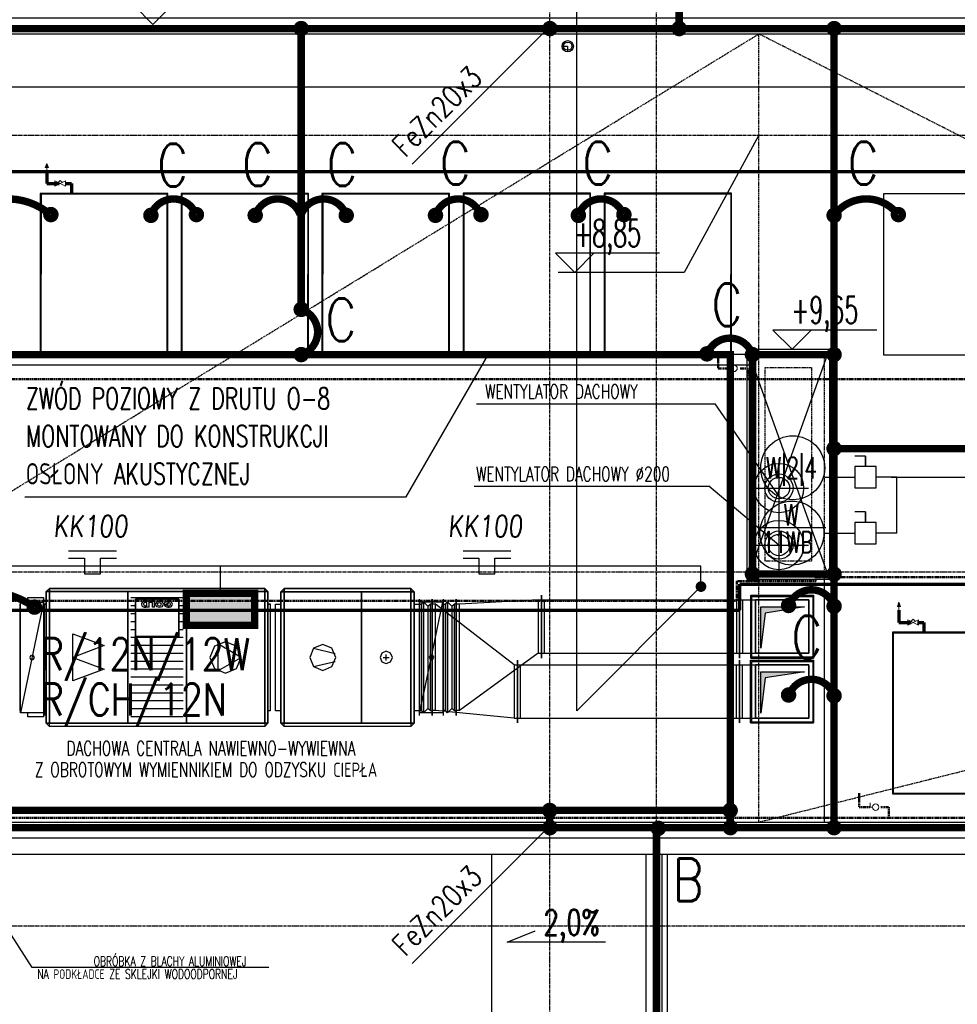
# Model space of a CAD drawing. Extents: x 3880 to 129921, y -116796 to -57711.
# Tile 28 of 110: x 13027 to 13907, y -97977 to -97053. Entities that reach past the tile are written whole.
import ezdxf
from ezdxf.enums import TextEntityAlignment as Align

# ---------------------------------------------------------------- set-up
doc = ezdxf.new("R2010")
doc.units = 0
doc.header["$LTSCALE"] = 2
for name, pattern in [('00-inst$0$DASHDOT', [1, 0.5, -0.25, 0, -0.25]), ('CENTER', [2, 1.25, -0.25, 0.25, -0.25]), ('DASHED', [0.75, 0.5, -0.25]), ('DASHED2', [0.375, 0.25, -0.125]), ('DIVIDE2', [0.625, 0.25, -0.125, 0, -0.125, 0, -0.125]), ('HIDDEN2', [0.1875, 0.125, -0.0625])]:
    doc.linetypes.add(name, pattern=pattern)
doc.layers.get('0').update_dxf_attribs({"color": 101, "linetype": 'CONTINUOUS'})
for name, color, linetype, lineweight in [('2DH_PLS_glp', 202, 'DASHED', 50), ('2DH_PLS_glz', 86, 'CONTINUOUS', 70), ('2DH_SYM', 41, 'CONTINUOUS', 18)]:
    doc.layers.add(name, color=color, linetype=linetype, lineweight=lineweight)
for name, color, linetype in [('E35', 6, 'CONTINUOUS'), ('E50', 3, 'CONTINUOUS'), ('Ele-balustrada', 114, 'CONTINUOUS'), ('FLUID-N12', 7, 'CONTINUOUS'), ('FLUID-W12', 7, 'CONTINUOUS'), ('Ins-kan', 54, 'CONTINUOUS'), ('Ins-went', 141, 'CONTINUOUS'), ('KOLEKTORY_BMK_SOLAR_2_51', 1, 'CONTINUOUS'), ('m-went-nawiew', 152, 'CONTINUOUS'), ('m-went-odnośniki', 255, 'CONTINUOUS'), ('m-went-opis', 86, 'CONTINUOUS'), ('m-went-urządzenia', 51, 'CONTINUOUS'), ('m-went-wywiew', 1, 'CONTINUOUS'), ('Opis-rzedne', 52, 'CONTINUOUS'), ('Opis-spadki', 61, 'CONTINUOUS'), ('Os-osie glowne', 1, 'CENTER'), ('PULAYER0', 1, 'CONTINUOUS'), ('PULAYER1', 8, 'CONTINUOUS'), ('Sch-opis', 51, 'CONTINUOUS'), ('W-idok', 9, 'CONTINUOUS')]:
    doc.layers.add(name, color=color, linetype=linetype)
doc.styles.add('CP_ATTR', font='ROMANS.SHX')
doc.styles.add('dwg_opis podstawowy', font='romans.shx', dxfattribs={"width": 0.9})
doc.styles.add('ROMANS', font='romans', dxfattribs={"width": 0.85})
doc.styles.add('tab-bud$0$ROMANS', font='romans', dxfattribs={"width": 0.7})

# ---------------------------------------------------------------- blocks, each defined once
blk = doc.blocks.new('SPADKI')
at = {"ltscale": 25}
blk.add_lwpolyline([(0, 0), (0, -70), (-8, -50), (-8, -50)], dxfattribs=at)
at = {"ltscale": 25, "style": 'ROMANS', "width": 0.7}
blk.add_attdef('SP%', text='', height=18, rotation=90, dxfattribs=at).set_placement((-4.9, -24.05), align=Align.CENTER)
blk = doc.blocks.new('_dkjgkfjhhgj')
at = {"linetype": '00-inst$0$DASHDOT', "ltscale": 5}
for p, q in [((-5.25, 0), (5.25, 0)), ((0, -5.25), (0, 5.25))]:
    blk.add_line(p, q, dxfattribs=at)
for radius in [5.25, 3.85]:
    blk.add_circle((0, 0), radius)
blk = doc.blocks.new('dwg_kota arch 50')
blk.add_lwpolyline([(39.75, 9), (-9, 9), (0, 0), (9, 9)])
at = {"style": 'dwg_opis podstawowy', "width": 0.6}
blk.add_attdef('KOTA_ARCH', text='', height=12.75, dxfattribs=at).set_placement((15.375, 8.25), align=Align.BOTTOM_CENTER)
blk = doc.blocks.new('*U36')
at = {"color": 3, "linetype": 'Continuous'}
for p, q in [((-295, -295), (-295, 295)), ((-295, 295), (295, 295)), ((295, 295), (295, -295)), ((295, -295), (-295, -295))]:
    blk.add_line(p, q, dxfattribs=at)
at = {"color": 0, "linetype": 'ByBlock', "lineweight": -2}
for p, q in [((-250, -250), (-250, 250)), ((-250, 250), (250, 250)), ((250, 250), (250, -250)), ((250, -250), (-250, -250))]:
    blk.add_line(p, q, dxfattribs=at)
blk = doc.blocks.new('*U35')
at = {"color": 5, "linetype": 'Continuous'}
for p, q in [((-295, -295), (-295, 295)), ((-295, 295), (295, 295)), ((295, 295), (295, -295)), ((295, -295), (-295, -295))]:
    blk.add_line(p, q, dxfattribs=at)
at = {"color": 0, "linetype": 'ByBlock', "lineweight": -2}
for p, q in [((-250, -250), (-250, 250)), ((-250, 250), (250, 250)), ((250, 250), (250, -250)), ((250, -250), (-250, -250))]:
    blk.add_line(p, q, dxfattribs=at)
blk = doc.blocks.new('*U37')
at = {"color": 5, "linetype": 'Continuous', "lineweight": -2}
for p, q in [((-60, -545), (-60, 545)), ((60, 545), (60, -545))]:
    blk.add_line(p, q, dxfattribs=at)
at = {"color": 0, "linetype": 'ByBlock', "lineweight": -2}
for p, q in [((-60, 500), (-40, 500)), ((-40, 500), (-20, 520)), ((-40, 500), (-40, -500)), ((-20, 520), (20, 480)), ((20, 480), (40, 500)), ((60, 500), (40, 500)), ((40, 500), (40, -500)), ((-40, -500), (-60, -500)), ((-20, -520), (-40, -500)), ((20, -480), (-20, -520)), ((40, -500), (20, -480)), ((40, -500), (60, -500))]:
    blk.add_line(p, q, dxfattribs=at)
at = {"color": 5, "linetype": 'Continuous'}
for p, q in [((-20, 520), (-20, -520)), ((20, 480), (20, -480))]:
    blk.add_line(p, q, dxfattribs=at)
blk = doc.blocks.new('*U30')
at = {"color": 3, "linetype": 'Continuous', "lineweight": -2}
blk.add_line((-335, -295), (-335, 295), dxfattribs=at)
at = {"color": 3, "linetype": 'Continuous'}
for p, q in [((-230, 295), (360, 295)), ((-230, 295), (-230, 250)), ((360, -295), (360, 295)), ((-305, -250), (-305, 250)), ((-230, -295), (-230, -250)), ((-230, -295), (360, -295))]:
    blk.add_line(p, q, dxfattribs=at)
at = {"color": 0, "linetype": 'ByBlock', "lineweight": -2}
for p, q in [((-335, 250), (315, 250)), ((315, 250), (315, -250)), ((-335, -250), (315, -250))]:
    blk.add_line(p, q, dxfattribs=at)
at = {"color": 3, "linetype": 'DASHED'}
for p, q in [((-230, 250), (-230, -250)), ((-185, 250), (-185, -250))]:
    blk.add_line(p, q, dxfattribs=at)
blk = doc.blocks.new('*U33')
at = {"color": 5, "linetype": 'Continuous'}
for p, q in [((230, 295), (-360, 295)), ((-360, -295), (-360, 295)), ((230, 295), (230, 250)), ((305, 250), (305, -250)), ((230, -295), (230, -250)), ((230, -295), (-360, -295))]:
    blk.add_line(p, q, dxfattribs=at)
at = {"color": 5, "linetype": 'Continuous', "lineweight": -2}
blk.add_line((335, 295), (335, -295), dxfattribs=at)
at = {"color": 0, "linetype": 'ByBlock', "lineweight": -2}
for p, q in [((335, 250), (-315, 250)), ((-315, 250), (-315, -250)), ((335, -250), (-315, -250))]:
    blk.add_line(p, q, dxfattribs=at)
at = {"color": 5, "linetype": 'DASHED'}
for p, q in [((185, 250), (185, -250)), ((230, 250), (230, -250))]:
    blk.add_line(p, q, dxfattribs=at)
blk = doc.blocks.new('*U32')
at = {"color": 5, "linetype": 'Continuous', "lineweight": -2}
for p, q in [((-929.5, -295), (-929.5, 295)), ((929.5, 295), (929.5, -295))]:
    blk.add_line(p, q, dxfattribs=at)
at = {"color": 0, "linetype": 'ByBlock', "lineweight": -2}
for p, q in [((-929.5, 250), (929.5, 250)), ((-929.5, -250), (929.5, -250))]:
    blk.add_line(p, q, dxfattribs=at)
at = {"color": 5, "linetype": 'Continuous'}
for p, q in [((-899.5, -250), (-899.5, 250)), ((899.5, 250), (899.5, -250))]:
    blk.add_line(p, q, dxfattribs=at)
blk = doc.blocks.new('*U31')
at = {"color": 5, "linetype": 'Continuous', "lineweight": -2}
for p, q in [((400, 295), (400, -295)), ((-400, -833), (-400, 257))]:
    blk.add_line(p, q, dxfattribs=at)
at = {"color": 0, "linetype": 'ByBlock', "lineweight": -2}
for p, q in [((-370, 212), (-400, 212)), ((370, 250), (-370, 212)), ((370, 250), (400, 250)), ((370, -250), (-370, -788)), ((370, -250), (400, -250)), ((-370, -788), (-400, -788))]:
    blk.add_line(p, q, dxfattribs=at)
at = {"color": 5, "linetype": 'Continuous'}
for p, q in [((-370, -788), (-370, 212)), ((370, 250), (370, -250))]:
    blk.add_line(p, q, dxfattribs=at)
blk = doc.blocks.new('*U38')
at = {"color": 3, "linetype": 'Continuous', "lineweight": -2}
for p, q in [((-60, -545), (-60, 545)), ((60, 545), (60, -545))]:
    blk.add_line(p, q, dxfattribs=at)
at = {"color": 0, "linetype": 'ByBlock', "lineweight": -2}
for p, q in [((-60, 500), (-40, 500)), ((-40, 500), (-20, 520)), ((-40, 500), (-40, -500)), ((-20, 520), (20, 480)), ((20, 480), (40, 500)), ((60, 500), (40, 500)), ((40, 500), (40, -500)), ((-40, -500), (-60, -500)), ((-20, -520), (-40, -500)), ((20, -480), (-20, -520)), ((40, -500), (20, -480)), ((40, -500), (60, -500))]:
    blk.add_line(p, q, dxfattribs=at)
at = {"color": 3, "linetype": 'Continuous'}
for p, q in [((-20, 520), (-20, -520)), ((20, 480), (20, -480))]:
    blk.add_line(p, q, dxfattribs=at)
blk = doc.blocks.new('*U29')
at = {"color": 3, "linetype": 'Continuous', "lineweight": -2}
for p, q in [((-1041.5, -295), (-1041.5, 295)), ((1041.5, 295), (1041.5, -295))]:
    blk.add_line(p, q, dxfattribs=at)
at = {"color": 0, "linetype": 'ByBlock', "lineweight": -2}
for p, q in [((-1041.5, 250), (1041.5, 250)), ((-1041.5, -250), (1041.5, -250))]:
    blk.add_line(p, q, dxfattribs=at)
at = {"color": 3, "linetype": 'Continuous'}
for p, q in [((-1011.5, -250), (-1011.5, 250)), ((1011.5, 250), (1011.5, -250))]:
    blk.add_line(p, q, dxfattribs=at)
blk = doc.blocks.new('*U28')
at = {"color": 3, "linetype": 'Continuous', "lineweight": -2}
for p, q in [((-400, -224), (-400, 866)), ((400, 295), (400, -295))]:
    blk.add_line(p, q, dxfattribs=at)
at = {"color": 0, "linetype": 'ByBlock', "lineweight": -2}
for p, q in [((-370, 821), (-400, 821)), ((370, 250), (-370, 821)), ((370, 250), (400, 250)), ((-370, -179), (-400, -179)), ((370, -250), (-370, -179)), ((370, -250), (400, -250))]:
    blk.add_line(p, q, dxfattribs=at)
at = {"color": 3, "linetype": 'Continuous'}
for p, q in [((-370, -179), (-370, 821)), ((370, 250), (370, -250))]:
    blk.add_line(p, q, dxfattribs=at)
blk = doc.blocks.new('CPHS_858')
for p, q in [((0, 0.75), (-0.15, 0.35)), ((-0.15, 0.35), (0.15, 0.35)), ((0.15, 0.35), (0, 0.75)), ((0, 0), (0, 0.35))]:
    blk.add_line(p, q)
blk.add_solid([(-0.15, 0.35), (0, 0.75), (0.15, 0.35)])
at = {"linetype": 'ByBlock', "style": 'CP_ATTR', "flags": 9}
for tag, p in [('OTHER', (-0.091, -0.018)), ('WEIGHT', (-0.091, -0.018)), ('VOLTAGE', (-0.091, -0.019)), ('FLOW', (-0.091, -0.018)), ('TEMPERATURE', (-0.091, -0.018)), ('PN', (-0.091, -0.018)), ('CHARACTER', (-0.091, -0.018)), ('ARTICLE', (-0.091, -0.018)), ('PRODUCER', (-0.091, -0.018)), ('NUMBER', (-0.091, -0.019)), ('GROUP', (-0.091, -0.018)), ('NAME', (-0.091, -0.018)), ('POWER', (-0.091, -0.019)), ('DN', (-0.091, -0.019)), ('ORDER-NO', (-0.091, -0.019)), ('PRODUCT-TYPE', (-0.091, -0.019))]:
    blk.add_attdef(tag, text='', height=0.00005, dxfattribs=at).set_placement(p, align=Align.MIDDLE_LEFT)
blk = doc.blocks.new('CPHS_009')
for p, q in [((-0.5, 0.25), (0.5, -0.25)), ((0.5, 0.25), (-0.5, -0.25)), ((-0.5, -0.25), (-0.5, 0.25)), ((-0.2, 0.1), (0, 0.3)), ((0, 0.3), (0.2, 0.1)), ((0.5, -0.25), (0.5, 0.25))]:
    blk.add_line(p, q)
at = {"linetype": 'ByBlock', "style": 'CP_ATTR', "flags": 9}
for tag, p in [('NAME', (-0.092, -0.018)), ('GROUP', (-0.092, -0.018)), ('NUMBER', (-0.092, -0.019)), ('PRODUCER', (-0.092, -0.018)), ('ARTICLE', (-0.092, -0.018)), ('CHARACTER', (-0.092, -0.018)), ('PN', (-0.092, -0.018)), ('TEMPERATURE', (-0.092, -0.018)), ('FLOW', (-0.092, -0.018)), ('VOLTAGE', (-0.092, -0.019)), ('WEIGHT', (-0.092, -0.018)), ('OTHER', (-0.092, -0.018)), ('PRODUCT-TYPE', (-0.092, -0.019)), ('ORDER-NO', (-0.092, -0.019)), ('POWER', (-0.092, -0.019)), ('DN', (-0.091, -0.019))]:
    blk.add_attdef(tag, text='', height=0.00005, dxfattribs=at).set_placement(p, align=Align.MIDDLE_LEFT)
blk = doc.blocks.new('CPHS_873')
for p, q in [((0, 0.3), (0, 0.5)), ((0, 0.5), (0.4, 0.5))]:
    blk.add_line(p, q)
blk.add_circle((0, 0), 0.3)
at = {"linetype": 'ByBlock', "style": 'CP_ATTR', "flags": 9}
for tag, p in [('OTHER', (-0.091, -0.018)), ('WEIGHT', (-0.091, -0.018)), ('VOLTAGE', (-0.091, -0.019)), ('FLOW', (-0.091, -0.018)), ('TEMPERATURE', (-0.091, -0.018)), ('PN', (-0.091, -0.018)), ('CHARACTER', (-0.091, -0.018)), ('ARTICLE', (-0.091, -0.018)), ('PRODUCER', (-0.091, -0.018)), ('NUMBER', (-0.091, -0.019)), ('GROUP', (-0.091, -0.018)), ('NAME', (-0.091, -0.018)), ('POWER', (-0.091, -0.019)), ('DN', (-0.091, -0.019)), ('ORDER-NO', (-0.091, -0.019)), ('PRODUCT-TYPE', (-0.091, -0.019))]:
    blk.add_attdef(tag, text='', height=0.00005, dxfattribs=at).set_placement(p, align=Align.MIDDLE_LEFT)
blk = doc.blocks.new('A$C396C56EA')
at = {"layer": 'E35'}
for p, q in [((0, 0), (45, 0)), ((0, -6.86), (15, -6.86)), ((15, -6.86), (15, -21.86)), ((30, -21.86), (30, -6.86)), ((30, -6.86), (45, -6.86)), ((15, -21.86), (30, -21.86))]:
    blk.add_line(p, q, dxfattribs=at)

msp = doc.modelspace()

# ---------------------------------------------------------------- hatches: boundary and pattern name
for points in [[(13722.627, -97604.072), (13722.627, -97642.833), (13726.614, -97609.913), (13763.554, -97604.072)], [(13722.627, -97664.959), (13722.627, -97703.72), (13726.614, -97670.8), (13763.554, -97664.959)]]:
    msp.add_hatch(color=256).paths.add_polyline_path(points)
at = {"layer": 'E50'}
msp.add_hatch(color=256, dxfattribs=at).paths.add_polyline_path([(13183.573, -97591.437), (13183.573, -97621.437), (13247.573, -97621.437), (13247.573, -97591.437)])

# ---------------------------------------------------------------- linework, layer by layer
for p, q in [((13717.489, -97597.607), (13717.489, -97647.607)), ((13767.489, -97597.607), (13717.489, -97597.607)), ((13722.627, -97642.833), (13722.627, -97604.072)), ((13722.627, -97604.072), (13763.554, -97604.072)), ((13763.554, -97604.072), (13726.614, -97609.913)), ((13767.489, -97647.607), (13767.489, -97597.607)), ((13726.614, -97609.913), (13722.627, -97642.833)), ((13717.489, -97647.607), (13767.489, -97647.607)), ((13717.489, -97658.494), (13717.489, -97708.494)), ((13767.489, -97658.494), (13717.489, -97658.494)), ((13767.489, -97708.494), (13767.489, -97658.494)), ((13722.627, -97664.959), (13763.554, -97664.959)), ((13763.554, -97664.959), (13726.614, -97670.8)), ((13717.489, -97708.494), (13767.489, -97708.494))]:
    msp.add_line(p, q)
at = {"layer": '2DH_PLS_glp'}
for p, q in [((13682.649, -97367.19), (13682.649, -97375.27)), ((13682.649, -97368.383), (13682.649, -97380.27)), ((13682.649, -97380.27), (13693.008, -97380.27)), ((13703.008, -97380.27), (13710.512, -97380.27)), ((13710.512, -97380.27), (13710.512, -97390.217)), ((10012.986, -97390.217), (16669.949, -97390.217)), ((14393.966, -97576.225), (13774.138, -97576.225)), ((13774.138, -97576.225), (13774.138, -97580.034)), ((13774.138, -97580.034), (13700.079, -97580.034)), ((13700.079, -97580.034), (13700.079, -97598.504)), ((13700.079, -97598.504), (9315.56, -97598.504)), ((13814.829, -97778.979), (13814.829, -97787.059)), ((13814.829, -97780.172), (13814.829, -97792.059)), ((13814.829, -97792.059), (13825.188, -97792.059)), ((13835.188, -97792.059), (13842.691, -97792.059)), ((13842.691, -97792.059), (13842.691, -97802.006)), ((10012.986, -97802.006), (16669.949, -97802.006))]:
    msp.add_line(p, q, dxfattribs=at)
at = {"layer": '2DH_PLS_glz'}
for p, q in [((9323.306, -97195.317), (14384.61, -97195.611)), ((13052.557, -97195.319), (13052.557, -97206.8)), ((13052.557, -97206.8), (13064.112, -97206.8)), ((13070.112, -97206.8), (13075.772, -97206.8)), ((13075.772, -97206.8), (13075.772, -97216.029)), ((13702.707, -97607.106), (13702.707, -97582.896)), ((13702.707, -97582.896), (14384.61, -97582.896)), ((9323.306, -97607.106), (13702.707, -97607.106)), ((13852.121, -97607.175), (13852.121, -97618.656)), ((13852.121, -97618.656), (13863.676, -97618.656)), ((13869.676, -97618.656), (13875.336, -97618.656)), ((13875.336, -97618.656), (13875.336, -97627.885))]:
    msp.add_line(p, q, dxfattribs=at)
at = {"layer": 'E35'}
for p, q in [((13549.819, -97701.596), (13549.819, -96652.582)), ((13395.505, -97188.648), (13524.673, -97059.48)), ((13395.505, -97188.648), (13524.673, -97059.48)), ((13389.879, -97500.672), (13466.689, -97367.532)), ((13031.894, -97500.672), (13389.879, -97500.672)), ((13719.867, -97529.716), (13783.563, -97529.716)), ((13666.381, -97585.034), (13549.819, -97701.596)), ((13395.505, -97938.648), (13524.673, -97809.48)), ((13395.505, -97938.648), (13524.673, -97809.48))]:
    msp.add_line(p, q, dxfattribs=at)
at = {"layer": 'E35', "ltscale": 0.5}
for p, q in [((13820.668, -97462.464), (13810.668, -97462.464)), ((13820.663, -97514.784), (13810.663, -97514.784))]:
    msp.add_line(p, q, dxfattribs=at)
for points in [[(13820.668, -97472.464), (13820.668, -97462.464), (13820.668, -97462.464), (13820.668, -97472.464)], [(13830.668, -97492.464), (13830.668, -97472.464), (13810.668, -97472.464), (13810.668, -97492.464)], [(13820.663, -97524.784), (13820.663, -97514.784), (13820.663, -97514.784), (13820.663, -97524.784)], [(13830.663, -97544.784), (13830.663, -97524.784), (13810.663, -97524.784), (13810.663, -97544.784)]]:
    msp.add_lwpolyline(points, close=True, dxfattribs=at)
at = {"layer": 'E35', "const_width": 5}
msp.add_lwpolyline([(13663.881, -97585.034, 1), (13668.881, -97585.034, 1)], format="xyb", close=True, dxfattribs=at)
at = {"layer": 'E50'}
for p, q in [((13782.534, -97482.464), (13810.668, -97482.464)), ((13850.032, -97482.464), (13830.658, -97482.464)), ((13844.774, -97482.464), (14990.302, -97482.464)), ((13850.032, -97534.784), (13850.032, -97482.464)), ((13781.743, -97534.784), (13810.663, -97534.784)), ((13850.032, -97534.784), (13830.663, -97534.784)), ((13666.381, -97565.705), (12967.02, -97565.705)), ((13215.573, -97591.437), (13215.573, -97565.705)), ((13666.381, -97585.034), (13666.381, -97565.705))]:
    msp.add_line(p, q, dxfattribs=at)
at = {"layer": 'E50', "const_width": 7}
for points in [[(13645.901, -97061.302), (13645.901, -96966.595)], [(9406.673, -97061.302), (18349.673, -97061.302)], [(13291.273, -97061.302), (13291.273, -97324.846)], [(13791.273, -97061.302), (13791.273, -97811.302)], [(13791.273, -97573.302), (13714.673, -97573.302), (13714.673, -97367.302), (13791.273, -97367.302)], [(14242.407, -97455.551), (13791.273, -97455.551)], [(13524.42, -97795.123), (13524.42, -97811.302)], [(13693.753, -97795.123), (13693.753, -97811.302)], [(9247.289, -97811.302), (18349.673, -97811.302)]]:
    msp.add_lwpolyline(points, dxfattribs=at)
for points in [[(13287.523, -97061.302, -1), (13295.023, -97061.302, -1)], [(13787.523, -97061.302, -1), (13795.023, -97061.302, -1)], [(13056.386, -97239.648, -1), (13056.386, -97232.148, -1)], [(13150.241, -97240.358, -1), (13150.241, -97232.858, -1)], [(13192.961, -97239.648, -1), (13192.961, -97232.148, -1)], [(13248.1, -97240.358, -1), (13248.1, -97232.858, -1)], [(13333.54, -97240.358, 1), (13333.54, -97232.858, 1)], [(13417.266, -97240.358, -1), (13417.266, -97232.858, -1)], [(13459.986, -97239.648, -1), (13459.986, -97232.148, -1)], [(13551.334, -97240.358, -1), (13551.334, -97232.858, -1)], [(13594.054, -97239.648, -1), (13594.054, -97232.148, -1)], [(13791.273, -97240.358, -1), (13791.273, -97232.858, -1)], [(13851.623, -97239.648, -1), (13851.623, -97232.148, -1)], [(13287.523, -97324.846, -1), (13295.023, -97324.846, -1)], [(13287.523, -97367.302, -1), (13295.023, -97367.302, -1)], [(13671.953, -97370.342, -1), (13671.953, -97362.842, -1)], [(13710.923, -97367.302, -1), (13718.423, -97367.302, -1)], [(13787.523, -97367.302, -1), (13795.023, -97367.302, -1)], [(13787.523, -97455.551, -1), (13795.023, -97455.551, -1)], [(13710.923, -97573.302, -1), (13718.423, -97573.302, -1)], [(13787.523, -97573.302, -1), (13795.023, -97573.302, -1)], [(13748.553, -97606.498, -1), (13748.553, -97598.998, -1)], [(13791.273, -97607.208, 1), (13791.273, -97599.708, 1)], [(13040.953, -97608.042, 1), (13040.953, -97600.542, 1)], [(13748.553, -97690.534, -1), (13748.553, -97683.034, -1)], [(13791.273, -97691.244, 1), (13791.273, -97683.744, 1)], [(13520.67, -97795.123, -1), (13528.17, -97795.123, -1)], [(13690.003, -97795.123, -1), (13697.503, -97795.123, -1)], [(13630.083, -97811.916, -1), (13622.583, -97811.916, -1)], [(13697.756, -97811.302, -1), (13690.256, -97811.302, -1)], [(13787.523, -97811.302, -1), (13795.023, -97811.302, -1)]]:
    msp.add_lwpolyline(points, format="xyb", close=True, dxfattribs=at)
at = {"layer": 'E50', "ltscale": 15, "const_width": 7}
for points in [[(13524.764, -97065.051, 1), (13524.582, -97057.553, 1)], [(13645.81, -97065.051, -1), (13645.992, -97057.553, -1)], [(13524.764, -97815.051, 1), (13524.582, -97807.553, 1)]]:
    msp.add_lwpolyline(points, format="xyb", close=True, dxfattribs=at)
at = {"layer": 'E50', "const_width": 7}
for points in [[(12975.56, -97236.608, -0.3754563), (13055.937, -97235.937, -2.2183293)], [(13150.241, -97236.608, -0.7138637), (13192.511, -97235.936, -2.2183293)], [(13248.1, -97236.608, -0.7138637), (13290.37, -97235.937, -2.2183293)], [(13333.54, -97236.608, 0.7138637), (13291.269, -97235.937, 2.2183293)], [(13417.266, -97236.608, -0.7138637), (13459.537, -97235.937, -2.2183293)], [(13551.334, -97236.608, -0.7138637), (13593.605, -97235.937, -2.2183293)], [(13791.273, -97236.608, -0.5037985), (13851.173, -97235.937, -2.2183293)], [(13291.273, -97324.846, -0.7138637), (13291.945, -97367.116, -2.2183293)], [(13714.673, -97367.302, 0.7138637), (13672.402, -97366.63, 2.2183293)], [(13040.953, -97604.292, 0.3149697), (12945.137, -97604.695, 2.2183293)], [(13791.273, -97603.458, 0.7138637), (13749.003, -97602.787, 2.2183293)], [(13791.273, -97687.494, 0.7138637), (13749.003, -97686.823, 2.2183293)]]:
    msp.add_lwpolyline(points, format="xyb", dxfattribs=at)
at = {"layer": 'E50', "linetype": 'HIDDEN2', "ltscale": 150, "const_width": 7}
msp.add_lwpolyline([(12943.715, -97367.302), (12943.715, -97795.123), (13694.006, -97795.123), (13694.006, -97367.302), (12943.715, -97367.302)], dxfattribs=at)
at = {"layer": 'E50', "const_width": 7}
msp.add_lwpolyline([(13247.573, -97621.437), (13183.573, -97621.437), (13183.573, -97591.437), (13247.573, -97591.437)], close=True, dxfattribs=at)
at = {"layer": 'E50', "linetype": 'DIVIDE2', "ltscale": 70, "const_width": 7}
msp.add_lwpolyline([(13624.673, -97811.302), (13624.673, -101561.302)], dxfattribs=at)
at = {"layer": 'E50', "color": 6}
for centre, radius in [((13752.502, -97473.563), 30.032), ((13751.715, -97534.784), 30.028)]:
    msp.add_circle(centre, radius, dxfattribs=at)
at = {"layer": 'Ele-balustrada'}
for points in [[(12197.173, -101563.302), (13626.673, -101563.302), (13626.673, -97836.302)], [(12201.173, -101559.302), (13622.673, -101559.302), (13622.673, -97836.302)]]:
    msp.add_lwpolyline(points, dxfattribs=at)
at = {"layer": 'Ins-went'}
for p, q in [((13052.073, -97589.737), (13055.073, -97586.737)), ((13055.073, -97586.737), (13257.073, -97586.737)), ((13257.073, -97586.737), (13260.073, -97589.737)), ((13272.173, -97589.837), (13275.173, -97586.837)), ((13275.173, -97586.837), (13394.173, -97586.837)), ((13394.173, -97586.837), (13397.173, -97589.837)), ((13052.073, -97713.237), (13052.073, -97589.737)), ((13180.573, -97595.737), (13131.573, -97595.737)), ((13260.073, -97589.737), (13260.073, -97713.237)), ((13272.173, -97713.237), (13272.173, -97589.837)), ((13397.173, -97589.837), (13397.173, -97713.237)), ((13049.473, -97599.637), (13027.973, -97703.637)), ((13135.823, -97603.17), (13131.573, -97603.17)), ((13135.823, -97606.737), (13135.823, -97596.737)), ((13148.473, -97598.767), (13144.173, -97598.767)), ((13146.573, -97600.04), (13145.073, -97600.04)), ((13146.573, -97603.08), (13145.173, -97603.08)), ((13148.473, -97604.424), (13145.473, -97604.424)), ((13146.573, -97603.08), (13146.473, -97600.04)), ((13148.473, -97598.767), (13146.573, -97598.767)), ((13148.473, -97604.424), (13146.573, -97604.424)), ((13148.473, -97604.424), (13148.473, -97598.767)), ((13149.073, -97599.828), (13149.073, -97598.767)), ((13153.673, -97598.767), (13149.073, -97598.767)), ((13149.173, -97599.898), (13149.073, -97599.828)), ((13151.473, -97599.898), (13149.173, -97599.898)), ((13151.773, -97600.111), (13151.473, -97599.898)), ((13151.773, -97604.424), (13151.773, -97600.111)), ((13153.673, -97604.424), (13151.773, -97604.424)), ((13153.673, -97604.424), (13153.673, -97598.767)), ((13162.573, -97601.666), (13166.473, -97601.666)), ((13162.873, -97602.656), (13164.173, -97602.09)), ((13164.173, -97602.09), (13164.573, -97602.09)), ((13166.473, -97600.818), (13164.873, -97600.818)), ((13166.473, -97601.666), (13166.473, -97600.818)), ((13176.323, -97596.737), (13176.323, -97606.737)), ((13180.573, -97603.17), (13176.323, -97603.17)), ((13135.823, -97610.604), (13131.573, -97610.604)), ((13135.823, -97631.737), (13135.823, -97606.737)), ((13176.323, -97606.737), (13176.323, -97631.737)), ((13180.573, -97610.604), (13176.323, -97610.604)), ((13135.823, -97618.037), (13131.573, -97618.037)), ((13180.573, -97618.037), (13176.323, -97618.037)), ((13077.123, -97673.537), (13077.123, -97629.437)), ((13077.123, -97629.437), (13106.523, -97640.315)), ((13135.823, -97625.47), (13131.573, -97625.47)), ((13180.573, -97632.904), (13131.573, -97632.904)), ((13176.323, -97631.737), (13135.823, -97631.737)), ((13180.573, -97625.47), (13176.323, -97625.47)), ((13106.523, -97640.315), (13077.123, -97651.487)), ((13180.573, -97640.337), (13131.573, -97640.337)), ((13235.023, -97651.487), (13212.973, -97638.845)), ((13212.973, -97638.845), (13212.973, -97664.129)), ((13077.123, -97651.487), (13106.523, -97662.659)), ((13180.573, -97647.77), (13131.573, -97647.77)), ((13212.973, -97664.129), (13235.023, -97651.487)), ((13302.955, -97642.969), (13323.046, -97647.793)), ((13368.129, -97651.537), (13373.916, -97651.537)), ((13371.023, -97654.431), (13371.023, -97648.643)), ((13180.573, -97655.204), (13131.573, -97655.204)), ((13302.955, -97660.105), (13323.046, -97655.281)), ((13106.523, -97662.659), (13077.123, -97673.537)), ((13180.573, -97662.637), (13131.573, -97662.637)), ((13180.573, -97670.07), (13131.573, -97670.07)), ((13180.573, -97677.504), (13131.573, -97677.504)), ((13180.573, -97684.937), (13131.573, -97684.937)), ((13180.573, -97692.37), (13131.573, -97692.37)), ((13049.473, -97703.637), (13049.473, -97707.287)), ((13180.573, -97699.804), (13131.573, -97699.804)), ((13180.573, -97707.237), (13131.573, -97707.237)), ((13055.073, -97716.237), (13052.073, -97713.237)), ((13257.073, -97716.237), (13055.073, -97716.237)), ((13260.073, -97713.237), (13257.073, -97716.237)), ((13275.173, -97716.237), (13272.173, -97713.237)), ((13394.173, -97716.237), (13275.173, -97716.237)), ((13397.173, -97713.237), (13394.173, -97716.237))]:
    msp.add_line(p, q, dxfattribs=at)
for points in [[(13052.073, -97589.737, 0), (13055.073, -97589.737, 0), (13055.073, -97586.737, 0)], [(13055.073, -97586.737, 0), (13055.073, -97589.737, 0), (13257.073, -97589.737, 0), (13257.073, -97586.737, 0)], [(13257.073, -97586.737, 0), (13257.073, -97589.737, 0), (13260.073, -97589.737, 0)], [(13272.173, -97589.837, 0), (13275.173, -97589.837, 0), (13275.173, -97586.837, 0)], [(13275.173, -97586.837, 0), (13275.173, -97589.837, 0), (13394.173, -97589.837, 0), (13394.173, -97586.837, 0)], [(13394.173, -97586.837, 0), (13394.173, -97589.837, 0), (13397.173, -97589.837, 0)], [(13052.073, -97589.737, 0), (13052.073, -97713.237, 0), (13055.073, -97713.237, 0), (13055.073, -97589.737, 0)], [(13055.073, -97589.737, 0), (13055.073, -97713.237, 0), (13257.073, -97713.237, 0), (13257.073, -97589.737, 0)], [(13055.073, -97713.237, 0), (13055.073, -97589.737, 0), (13128.573, -97589.737, 0), (13128.573, -97713.237, 0)], [(13183.573, -97589.737, 0), (13183.573, -97713.237, 0), (13128.573, -97713.237, 0), (13128.573, -97589.737, 0)], [(13183.573, -97713.237, 0), (13183.573, -97589.737, 0), (13257.073, -97589.737, 0), (13257.073, -97713.237, 0)], [(13260.073, -97589.737, 0), (13257.073, -97589.737, 0), (13257.073, -97713.237, 0), (13260.073, -97713.237, 0)], [(13272.173, -97589.837, 0), (13272.173, -97713.237, 0), (13275.173, -97713.237, 0), (13275.173, -97589.837, 0)], [(13275.173, -97589.837, 0), (13275.173, -97713.237, 0), (13394.173, -97713.237, 0), (13394.173, -97589.837, 0)], [(13275.173, -97713.237, 0), (13275.173, -97589.837, 0), (13347.873, -97589.837, 0), (13347.873, -97713.237, 0)], [(13347.873, -97713.237, 0), (13347.873, -97589.837, 0), (13394.173, -97589.837, 0), (13394.173, -97713.237, 0)], [(13397.173, -97589.837, 0), (13394.173, -97589.837, 0), (13394.173, -97713.237, 0), (13397.173, -97713.237, 0)], [(13027.973, -97599.637, 0), (13049.473, -97599.637, 0), (13049.473, -97703.637, 0), (13027.973, -97703.637, 0)], [(13135.823, -97596.737, 0), (13135.823, -97606.737, 0), (13176.323, -97606.737, 0), (13176.323, -97596.737, 0)], [(13158.173, -97604.495, 0), (13161.001, -97603.666, 0), (13162.173, -97601.666, 0), (13161.001, -97599.666, 0), (13158.173, -97598.838, 0), (13155.344, -97599.666, 0), (13154.173, -97601.666, 0), (13155.344, -97603.666, 0)], [(13158.173, -97603.151, 0), (13159.658, -97602.716, 0), (13160.273, -97601.666, 0), (13159.658, -97600.616, 0), (13158.173, -97600.181, 0), (13156.688, -97600.616, 0), (13156.073, -97601.666, 0), (13156.688, -97602.716, 0)], [(13424.173, -97703.437, 0), (13402.673, -97703.437, 0), (13402.673, -97599.437, 0), (13424.173, -97599.437, 0)], [(13176.323, -97631.737, 0), (13176.323, -97606.737, 0), (13135.823, -97606.737, 0), (13135.823, -97631.737, 0)], [(13235.023, -97651.487, 0), (13230.717, -97641.092, 0), (13220.323, -97636.787, 0), (13209.928, -97641.092, 0), (13205.623, -97651.487, 0), (13209.928, -97661.881, 0), (13220.323, -97666.187, 0), (13230.717, -97661.881, 0)], [(13323.639, -97651.537, 0), (13320.09, -97642.969, 0), (13311.523, -97639.42, 0), (13302.955, -97642.969, 0), (13299.406, -97651.537, 0), (13302.955, -97660.105, 0), (13311.523, -97663.654, 0), (13320.09, -97660.105, 0)], [(13040.873, -97651.637, 0), (13040.243, -97650.117, 0), (13038.723, -97649.487, 0), (13037.202, -97650.117, 0), (13036.573, -97651.637, 0), (13037.202, -97653.157, 0), (13038.723, -97653.787, 0), (13040.243, -97653.157, 0)], [(13376.81, -97651.537, 0), (13375.115, -97647.445, 0), (13371.023, -97645.749, 0), (13366.93, -97647.445, 0), (13365.235, -97651.537, 0), (13366.93, -97655.629, 0), (13371.023, -97657.324, 0), (13375.115, -97655.629, 0)], [(13055.073, -97716.237, 0), (13055.073, -97713.237, 0), (13052.073, -97713.237, 0)], [(13055.073, -97716.237, 0), (13055.073, -97713.237, 0), (13257.073, -97713.237, 0), (13257.073, -97716.237, 0)], [(13260.073, -97713.237, 0), (13257.073, -97713.237, 0), (13257.073, -97716.237, 0)], [(13275.173, -97716.237, 0), (13275.173, -97713.237, 0), (13272.173, -97713.237, 0)], [(13275.173, -97716.237, 0), (13275.173, -97713.237, 0), (13394.173, -97713.237, 0), (13394.173, -97716.237, 0)], [(13397.173, -97713.237, 0), (13394.173, -97713.237, 0), (13394.173, -97716.237, 0)]]:
    msp.add_polyline3d(points, close=True, dxfattribs=at)
for points in [[(13034.673, -97599.637, 0), (13034.673, -97595.387, 0), (13049.473, -97595.387, 0), (13049.473, -97599.637, 0)], [(13027.973, -97701.637, 0), (13027.473, -97701.637, 0), (13027.473, -97601.637, 0), (13027.973, -97601.637, 0)], [(13049.473, -97601.337, 0), (13049.973, -97601.337, 0), (13049.973, -97601.637, 0)], [(13049.473, -97601.637, 0), (13049.973, -97601.637, 0), (13049.973, -97701.637, 0), (13049.473, -97701.637, 0)], [(13049.973, -97601.637, 0), (13049.973, -97601.337, 0), (13052.073, -97601.337, 0)], [(13052.073, -97701.637, 0), (13049.973, -97701.637, 0), (13049.973, -97601.637, 0), (13052.073, -97601.637, 0)], [(13144.174, -97598.752, 0), (13142.877, -97599.225, 0), (13141.896, -97599.988, 0), (13141.355, -97600.947, 0), (13141.323, -97601.978, 0), (13141.804, -97602.952, 0), (13142.737, -97603.746, 0), (13144.004, -97604.258, 0), (13145.444, -97604.423, 0)], [(13145.128, -97600.059, 0), (13144.373, -97600.248, 0), (13143.763, -97600.616, 0), (13143.38, -97601.115, 0), (13143.276, -97601.677, 0), (13143.463, -97602.228, 0), (13143.917, -97602.695, 0), (13144.578, -97603.017, 0), (13145.357, -97603.149, 0)], [(13162.91, -97602.717, 0), (13163.659, -97603.505, 0), (13164.741, -97604.067, 0), (13166.029, -97604.335, 0), (13167.369, -97604.279, 0), (13168.603, -97603.905, 0), (13169.585, -97603.257, 0), (13170.197, -97602.413, 0), (13170.369, -97601.471, 0), (13170.078, -97600.544, 0), (13169.36, -97599.742, 0), (13168.3, -97599.159, 0), (13167.023, -97598.865, 0), (13165.681, -97598.895, 0), (13164.433, -97599.245, 0), (13163.427, -97599.873, 0), (13162.781, -97600.706, 0), (13162.573, -97601.644, 0)], [(13164.682, -97602.127, 0), (13164.998, -97602.538, 0), (13165.487, -97602.854, 0), (13166.095, -97603.039, 0), (13166.756, -97603.074, 0), (13167.396, -97602.955, 0), (13167.946, -97602.694, 0), (13168.346, -97602.321, 0), (13168.551, -97601.875, 0), (13168.539, -97601.407, 0), (13168.311, -97600.967, 0), (13167.893, -97600.604, 0), (13167.33, -97600.357, 0), (13166.684, -97600.254, 0), (13166.026, -97600.306, 0), (13165.427, -97600.507, 0), (13164.955, -97600.835, 0)], [(13260.073, -97601.337, 0), (13262.173, -97601.337, 0), (13262.173, -97601.637, 0)], [(13260.073, -97601.637, 0), (13262.173, -97601.637, 0), (13262.173, -97701.637, 0), (13260.073, -97701.637, 0)], [(13267.173, -97601.637, 0), (13267.173, -97601.437, 0), (13272.173, -97601.437, 0)], [(13272.173, -97701.637, 0), (13267.173, -97701.637, 0), (13267.173, -97601.637, 0), (13272.173, -97601.637, 0)], [(13397.173, -97601.437, 0), (13402.173, -97601.437, 0), (13402.173, -97601.637, 0)], [(13397.173, -97601.637, 0), (13402.173, -97601.637, 0), (13402.173, -97701.637, 0), (13397.173, -97701.637, 0)], [(13049.473, -97707.287, 0), (13034.673, -97707.287, 0), (13034.673, -97703.637, 0)]]:
    msp.add_polyline3d(points, dxfattribs=at)
at = {"layer": 'KOLEKTORY_BMK_SOLAR_2_51'}
for points in [[(13166.069, -97367.747), (13166.069, -97216.029), (13046.459, -97216.029), (13046.459, -97367.747)], [(13047.192, -97216.872), (13047.102, -97367.12), (13165.509, -97367.171), (13165.641, -97216.872)], [(13298.121, -97367.747), (13298.121, -97216.029), (13178.511, -97216.029), (13178.511, -97367.747)], [(13179.244, -97216.872), (13179.154, -97367.12), (13297.561, -97367.171), (13297.694, -97216.872)], [(13430.301, -97367.747), (13430.301, -97216.029), (13310.691, -97216.029), (13310.691, -97367.747)], [(13311.423, -97216.872), (13311.334, -97367.12), (13429.74, -97367.171), (13429.873, -97216.872)], [(13562.841, -97367.532), (13562.841, -97215.813), (13443.231, -97215.813), (13443.231, -97367.532)], [(13443.964, -97216.656), (13443.874, -97366.905), (13562.281, -97366.956), (13562.414, -97216.656)], [(13695.021, -97367.532), (13695.021, -97215.813), (13575.411, -97215.813), (13575.411, -97367.532)], [(13576.143, -97216.656), (13576.054, -97366.905), (13694.46, -97366.956), (13694.593, -97216.656)], [(13838.082, -97216.029), (13957.692, -97216.029), (13957.692, -97367.747), (13838.082, -97367.747)], [(13965.633, -97779.603), (13965.633, -97627.885), (13846.023, -97627.885), (13846.023, -97779.603)], [(13846.756, -97628.728), (13846.666, -97778.976), (13965.073, -97779.027), (13965.205, -97628.728)]]:
    msp.add_lwpolyline(points, close=True, dxfattribs=at)
at = {"layer": 'm-went-nawiew', "color": 9}
msp.add_lwpolyline([(13714.004, -97594.443), (13771.215, -97594.443), (13771.215, -97651.301), (13714.004, -97651.301)], close=True, dxfattribs=at)
at = {"layer": 'm-went-odnośniki'}
for p, q in [((13455.652, -97413.424), (13679.569, -97413.424)), ((13739.534, -97499.873), (13679.569, -97413.424)), ((13453.633, -97490.839), (13673.817, -97490.839)), ((13739.534, -97546.053), (13673.817, -97490.839))]:
    msp.add_line(p, q, dxfattribs=at)
at = {"layer": 'm-went-urządzenia'}
for centre in [(13739.534, -97492.552), (13739.534, -97546.053)]:
    msp.add_circle(centre, 23.175, dxfattribs=at)
at = {"layer": 'm-went-wywiew', "color": 9, "linetype": 'DASHED2'}
for p, q in [((13739.534, -97464.886), (13739.534, -97520.219)), ((13711.868, -97492.552), (13767.201, -97492.552)), ((13739.534, -97518.387), (13739.534, -97573.719)), ((13711.868, -97546.053), (13767.201, -97546.053))]:
    msp.add_line(p, q, dxfattribs=at)
at = {"layer": 'm-went-wywiew'}
for p, q in [((13722.627, -97703.72), (13722.627, -97664.959)), ((13726.614, -97670.8), (13722.627, -97703.72))]:
    msp.add_line(p, q, dxfattribs=at)
at = {"layer": 'm-went-wywiew', "color": 9}
msp.add_lwpolyline([(13714.004, -97655.33), (13771.215, -97655.33), (13771.215, -97712.188), (13714.004, -97712.188)], close=True, dxfattribs=at)
for centre in [(13739.534, -97492.552), (13739.534, -97546.053)]:
    msp.add_circle(centre, 13.2, dxfattribs=at)
at = {"layer": 'm-went-wywiew'}
for centre in [(13739.534, -97492.552), (13739.534, -97546.053)]:
    msp.add_circle(centre, 10, dxfattribs=at)
at = {"layer": 'Opis-rzedne'}
msp.add_lwpolyline([(13720.673, -97161.302), (13650.628, -97290.182), (13532.302, -97290.182)], dxfattribs=at)
at = {"layer": 'Os-osie glowne'}
for points in [[(13524.673, -102606.302), (13524.673, -96629.302)], [(13624.673, -102606.302), (13624.673, -96629.302)], [(6322.673, -97061.302), (18589.673, -97061.302)], [(6322.673, -97161.302), (18589.673, -97161.302)], [(6322.673, -97571.302), (18589.673, -97571.302)], [(6322.673, -97811.302), (18589.673, -97811.302)], [(6322.673, -97903.302), (18589.673, -97903.302)]]:
    msp.add_lwpolyline(points, dxfattribs=at)
at = {"layer": 'PULAYER0', "linetype": 'Continuous'}
msp.add_line((13402.673, -97701.437), (13402.173, -97701.437), dxfattribs=at)
for points in [[(13402.173, -97601.637, 0), (13402.173, -97601.437, 0), (13402.673, -97601.437, 0)], [(13424.173, -97601.437, 0), (13424.673, -97601.437, 0), (13424.673, -97701.437, 0), (13424.173, -97701.437, 0)]]:
    msp.add_polyline3d(points, dxfattribs=at)
at = {"layer": 'PULAYER1', "linetype": 'Continuous'}
msp.add_line((13402.673, -97703.437), (13424.173, -97599.437), dxfattribs=at)
msp.add_polyline3d([(13415.573, -97651.437, 0), (13414.943, -97649.917, 0), (13413.423, -97649.287, 0), (13411.902, -97649.917, 0), (13411.273, -97651.437, 0), (13411.902, -97652.957, 0), (13413.423, -97653.587, 0), (13414.943, -97652.957, 0)], close=True, dxfattribs=at)
at = {"layer": 'Sch-opis'}
msp.add_lwpolyline([(13260.804, -97942.47), (13038.831, -97942.47), (12961.089, -97821.302)], dxfattribs=at)
at = {"layer": 'W-idok'}
for p, q in [((9257.173, -97836.302), (18224.673, -97836.302)), ((13469.673, -97836.302), (13469.673, -98004.302)), ((13614.673, -97836.302), (13614.673, -101551.302)), ((13629.673, -97836.302), (13629.673, -101566.302)), ((13634.673, -97836.302), (13634.673, -101571.302))]:
    msp.add_line(p, q, dxfattribs=at)
for points in [[(9257.173, -97151.302), (9396.673, -97151.302), (9396.673, -97051.302), (18359.673, -97051.302), (18359.673, -97821.302), (9257.173, -97821.302)], [(9257.173, -97166.302), (9411.673, -97166.302), (9411.673, -97066.302), (18344.673, -97066.302), (18344.673, -97806.302), (9257.173, -97806.302)], [(14243.673, -97116.302), (12356.673, -97116.302)], [(13709.673, -97362.302), (13787.107, -97578.302)], [(13709.673, -97578.302), (13787.107, -97362.302)], [(13714.673, -97367.302), (12937.473, -97367.302)], [(13714.673, -97377.302), (12947.473, -97377.302)], [(13782.107, -97573.302), (13782.107, -97806.302)]]:
    msp.add_lwpolyline(points, dxfattribs=at)
at = {"layer": 'W-idok', "linetype": 'DASHED'}
for points in [[(12609.673, -97746.302), (13720.673, -97066.302)], [(13720.673, -97806.302), (13720.673, -97066.302)], [(14617.858, -97521.575), (13720.673, -97066.302)], [(13720.673, -97806.302), (13720.673, -97066.302)], [(14617.858, -97581.575), (13720.673, -97806.302)]]:
    msp.add_lwpolyline(points, dxfattribs=at)
at = {"layer": 'W-idok'}
msp.add_lwpolyline([(13709.673, -97362.302), (13787.107, -97362.302), (13787.107, -97578.302), (13709.673, -97578.302)], close=True, dxfattribs=at)
at = {"layer": 'W-idok', "linetype": 'DASHED'}
for points in [[(13714.673, -97367.302), (13782.107, -97367.302), (13782.107, -97573.302), (13714.673, -97573.302)], [(13726.673, -97379.302), (13770.107, -97379.302), (13770.107, -97561.302), (13726.673, -97561.302)]]:
    msp.add_lwpolyline(points, close=True, dxfattribs=at)

# ---------------------------------------------------------------- block references
at = {"layer": '2DH_SYM', "xscale": 10, "yscale": 10, "zscale": 10}
for name, p in [('CPHS_858', (13052.557, -97195.319)), ('CPHS_009', (13065.247, -97206.769)), ('CPHS_858', (13852.121, -97607.175)), ('CPHS_009', (13865.46, -97618.619))]:
    msp.add_blockref(name, p, dxfattribs=at)
at = {"layer": '2DH_SYM', "xscale": 10, "yscale": 10, "zscale": 10, "rotation": 90}
for p in [(13697.428, -97380.243), (13830.256, -97792.026)]:
    msp.add_blockref('CPHS_873', p, dxfattribs=at)
at = {"layer": 'E35'}
for p in [(13072.856, -97551.348), (13443.09, -97551.348)]:
    msp.add_blockref('A$C396C56EA', p, dxfattribs=at)
at = {"layer": 'FLUID-N12', "color": 5, "linetype": 'Continuous', "yscale": 0.1000000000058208}
for name, p, xscale, zscale, rotation in [('*U33', (13736.107, -97622.607), 0.09999999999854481, 0.09999999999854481, 180), ('*U35', (13742.607, -97622.607), 0.1000000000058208, 0.1, 90)]:
    msp.add_blockref(name, p, dxfattribs=dict(at, xscale=xscale, zscale=zscale, rotation=rotation))
at = {"layer": 'FLUID-N12', "color": 5, "linetype": 'Continuous', "xscale": 0.09999999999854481, "yscale": 0.1000000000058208, "zscale": 0.09999999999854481}
msp.add_blockref('*U37', (13430.673, -97651.437, -20330.744), dxfattribs=at)
at = {"layer": 'FLUID-W12', "color": 3, "linetype": 'Continuous', "xscale": 0.09999999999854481, "yscale": 0.1000000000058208, "zscale": 0.09999999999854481}
msp.add_blockref('*U30', (13735.989, -97683.494), dxfattribs=at)
at = {"layer": 'FLUID-W12', "color": 3, "linetype": 'Continuous', "xscale": 0.1000000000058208, "yscale": 0.1000000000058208, "zscale": 0.1, "rotation": 90}
msp.add_blockref('*U36', (13742.489, -97683.494), dxfattribs=at)
at = {"layer": 'Ins-kan'}
msp.add_blockref('_dkjgkfjhhgj', (13541.391, -97077.853), dxfattribs=at)
at = {"layer": 'Ins-went', "xscale": 0.09999999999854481, "yscale": 0.1000000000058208}
for name, p, zscale in [('*U31', (13476.707, -97622.607), 0.1), ('*U32', (13609.657, -97622.607), 0.1), ('*U38', (13408.173, -97651.437), 0.09999999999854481), ('*U28', (13454.189, -97683.494), 0.1), ('*U29', (13598.339, -97683.494), 0.1)]:
    msp.add_blockref(name, p, dxfattribs=dict(at, zscale=zscale))
at = {"layer": 'Opis-rzedne', "xscale": 2, "yscale": 2, "zscale": 2}
for p, values in [((13152.209, -97057.37), {'KOTA_ARCH': '+9,47'}), ((13547.988, -97290.182), {'KOTA_ARCH': '+8,85'}), ((13751.845, -97362.302), {'KOTA_ARCH': '+9,65'})]:
    msp.add_blockref('dwg_kota arch 50', p, dxfattribs=at).add_auto_attribs(values)
at = {"layer": 'Opis-spadki', "xscale": 1.320808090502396, "yscale": 1.320808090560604, "zscale": 1.320808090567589, "rotation": 270}
msp.add_blockref('SPADKI', (13576.855, -97918.606), dxfattribs=at).add_auto_attribs({'SP%': '2,0%'})

# ---------------------------------------------------------------- texts
at = {"layer": 'E35', "style": 'ROMANS', "width": 0.8}
for p in [(13388.854, -97182.88), (13388.854, -97182.88), (13388.854, -97932.88), (13388.854, -97932.88)]:
    msp.add_text('FeZn20x3', height=20, rotation=45, dxfattribs=at).set_placement(p)
at = {"layer": 'E35', "style": 'ROMANS'}
for s, width, p in [('ZWÓD POZIOMY Z DRUTU O-8', 0.7, (13032.875, -97418.471)), ('MONTOWANY DO KONSTRUKCJI', 0.7, (13032.875, -97453.812)), ('OSŁONY AKUSTYCZNEJ', 0.7, (13032.875, -97489.154)), ('W|2|4', 0.7, (13727.206, -97483.651)), ('W', 0.7, (13743.804, -97527.768)), ('11WB', 0.65, (13723.916, -97553.415))]:
    msp.add_text(s, height=20, dxfattribs=dict(at, width=width)).set_placement(p)
at = {"layer": 'E35', "style": 'ROMANS', "oblique": 5, "width": 0.8}
for p in [(13058.659, -97538.356), (13428.893, -97538.356)]:
    msp.add_text('KK100', height=20, dxfattribs=at).set_placement(p)
at = {"layer": 'E50', "ltscale": 50, "style": 'ROMANS', "width": 0.8}
for s, p in [('C', (13156.133, -97209.417)), ('C', (13235.799, -97208.986)), ('C', (13421.389, -97207.694)), ('C', (13555.107, -97207.694)), ('C', (13804.141, -97207.694)), ('C', (13676.244, -97340.605)), ('C', (13314.101, -97354.617)), ('C', (13751.243, -97652.608)), ('B', (13639.872, -97880.38))]:
    msp.add_text(s, height=40, dxfattribs=at).set_placement(p)
msp.add_text('C', height=40, rotation=360, dxfattribs=at).set_placement((13315.127, -97208.986))
at = {"layer": 'E50', "style": 'ROMANS', "width": 0.8}
for s, p in [('R/12N/12W', (13046.759, -97663.503)), ('R/CH/12N', (13046.759, -97706.016))]:
    msp.add_text(s, height=30, rotation=360, dxfattribs=at).set_placement(p)
at = {"layer": 'm-went-opis', "style": 'tab-bud$0$ROMANS', "width": 0.7}
for s, p in [(' WENTYLATOR DACHOWY', (13457.333, -97408.648)), ('WENTYLATOR DACHOWY %%C200', (13455.314, -97486.063)), ('DACHOWA CENTRALA NAWIEWNO-WYWIEWNA', (13071.026, -97743.44)), ('Z OBROTOWYM WYMIENNIKIEM DO ODZYSKU CIEPŁA', (13041.31, -97763.657))]:
    msp.add_text(s, height=13.44646, rotation=0, dxfattribs=at).set_placement(p)
at = {"layer": 'Sch-opis', "style": 'ROMANS', "width": 0.7}
for s, p in [('OBRÓBKA Z BLACHY ALUMINIOWEJ', (13096.524, -97941.236)), ('NA PODKŁADCE ZE SKLEJKI WODOODPORNEJ', (13043.724, -97953.222))]:
    msp.add_text(s, height=9, dxfattribs=at).set_placement(p)

doc.saveas('drawing.dxf')
